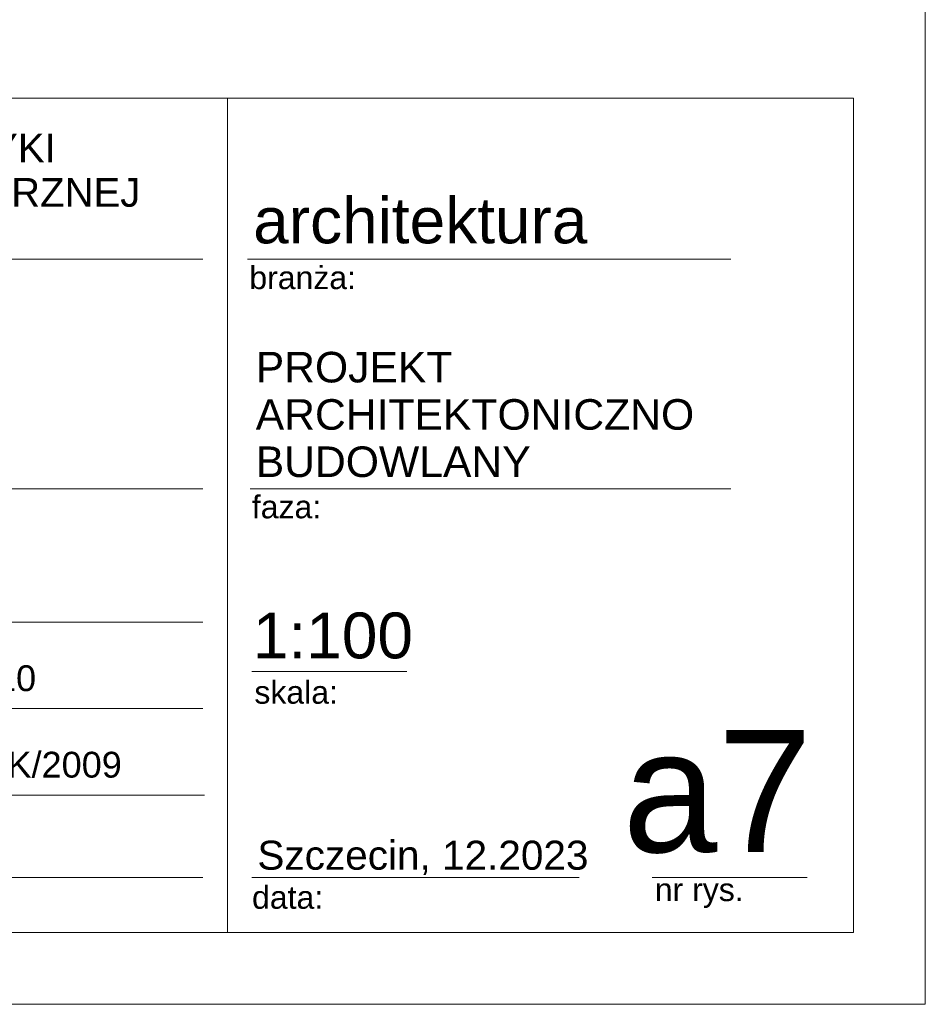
# Model space of a CAD drawing. Extents: x -396299 to -11759, y -15022 to 18278.
# Tile 68 of 205: x -227333 to -221022, y -12022 to -5163. Entities that reach past the tile are written whole.
import ezdxf

# ---------------------------------------------------------------- set-up
doc = ezdxf.new("R2010")
doc.units = 0
doc.header["$MEASUREMENT"] = 0
for name, color, linetype, lineweight in [('ARCH TABELA_Nr_Pióra__1', 7, 'Continuous', 25), ('ARCH TABELA_Nr_Pióra__21', 7, 'Continuous', 13), ('ARCH TABELA_Nr_Pióra__7', 7, 'Continuous', 13)]:
    doc.layers.add(name, color=color, linetype=linetype, lineweight=lineweight)
doc.styles.add('GENERATED_STYLE_5', font='arial.ttf')
doc.styles.add('GENERATED_STYLE_7', font='arial.ttf')

msp = doc.modelspace()

# ---------------------------------------------------------------- linework, layer by layer
at = {"layer": 'ARCH TABELA_Nr_Pióra__21', "linetype": 'Continuous'}
for p, q in [((-221021.9, 17678.4), (-221021.9, -12021.6)), ((-239021.9, -5710.5), (-221521.9, -5710.5)), ((-225883.6, -5710.5), (-225883.6, -11521.6)), ((-221521.9, -5710.5), (-221521.9, -11521.6)), ((-233756, -6831.1), (-226056.2, -6831.1)), ((-225744.3, -6831.1), (-222376.9, -6831.1)), ((-233756, -8431.6), (-226056.2, -8431.6)), ((-225726.8, -8431.6), (-222376.9, -8431.6)), ((-233756, -9359.6), (-226056.2, -9359.6)), ((-225715, -9703.8), (-224635.4, -9703.8)), ((-233756, -9962), (-226056.2, -9962)), ((-233745.3, -10564.3), (-226045.5, -10564.3)), ((-233756, -11139.2), (-226056.2, -11139.2)), ((-225715, -11139.2), (-223433.2, -11139.2)), ((-222924.5, -11139.2), (-221844.9, -11139.2)), ((-221521.9, -11521.6), (-234128.3, -11521.6)), ((-221021.9, -12021.6), (-262821.9, -12021.6))]:
    msp.add_line(p, q, dxfattribs=at)

# ---------------------------------------------------------------- texts
at = {"layer": 'ARCH TABELA_Nr_Pióra__1', "linetype": 'Continuous', "insert": (-225688.1, -7476.8), "char_height": 212.84, "attachment_point": 1, "line_spacing_factor": 0.9285, "style": 'GENERATED_STYLE_5'}
msp.add_mtext('{PROJEKT \\PARCHITEKTONICZNO\\PBUDOWLANY}', dxfattribs=at)
at = {"layer": 'ARCH TABELA_Nr_Pióra__7', "linetype": 'Continuous', "insert": (-233756, -6778.3), "char_height": 200, "attachment_point": 7, "line_spacing_factor": 0.928963, "style": 'GENERATED_STYLE_7'}
msp.add_mtext('{PROJEKT TERMOMODERNIZACJI I KOLORYSTYKI\\PBUDYNKU SZKOŁY WRAZ Z WYMIANĄ ZEWNĘTRZNEJ \\PSTOLARKI OKIENNEJ I DRZWIOWEJ }', dxfattribs=at)
at = {"layer": 'ARCH TABELA_Nr_Pióra__7', "linetype": 'Continuous', "style": 'GENERATED_STYLE_5'}
for s, insert, char_height, attachment_point in [('{architektura}', (-225705.6, -6401.5), 319.16, 1), ('{branża:}', (-225732.5, -6879.9), 159.58, 1), ('{faza:}', (-225715, -8476.6), 159.58, 1), ('{1:100}', (-225707.7, -9292.6), 319.16, 1), ('{mgr inż.arch. Bartosz Balejko  upr. nr 16/ZPOIA/OKK/2010}', (-233758.3, -9660.1), 180, 1), ('{skala:}', (-225697.3, -9768.1), 159.58, 1), ('{a7}', (-221809.2, -10110.5), 851.16, 3), ('{mgr inż.arch. Tomasz Kondarewicz   upr. nr 6/ZPOIA/OKK/2009}', (-233747.6, -10262.5), 180, 1), ('{Szczecin, 12.2023}', (-225676.3, -10881.9), 202.128, 1), ('{data:}', (-225713.6, -11196.4), 159.58, 1), ('{nr rys.}', (-222906.9, -11143), 159.58, 1)]:
    msp.add_mtext(s, dxfattribs=dict(at, insert=insert, char_height=char_height, attachment_point=attachment_point))

doc.saveas('drawing.dxf')
